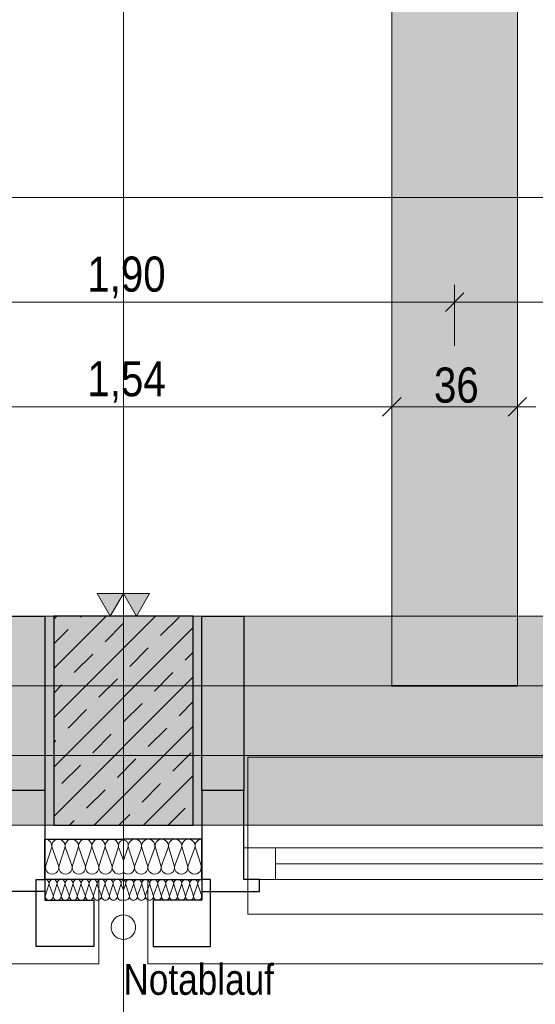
# Model space of a CAD drawing. Extents: x -720 to 300, y 62 to 1107.
# Tile 32 of 117: x -156 to -127, y 199 to 255. Entities that reach past the tile are written whole.
import ezdxf
from ezdxf.lldxf.tags import DXFTag

# ---------------------------------------------------------------- set-up
doc = ezdxf.new("R2010")
doc.units = 0
doc.layers.get('0').update_dxf_attribs({"lineweight": 35})
for name, color, linetype, lineweight, true_color in [('00_Beschriftung UZ', 3, 'Continuous', 13, 0x00ff00), ('30 -33 Aussenwände- 3 Aussenstützen', 7, 'Continuous', 50, 0x0000dd), ('30 -33 Aussenwände- 7 Fassade_ Elemente', 7, 'Continuous', 9, 0x00aacc), ('30 -35 Decken- 1 Konstruktion-Träger- Stahlbeton', 7, 'grob-A06G9FGE8I', 13, 0x33aa00), ('70 -72 Beschriftung- 1 Beschriftung allgemein', 7, 'Continuous', 9, 0xff6633), ('70 -72 Beschriftung- 2 Beschriftung Bauteile', 7, 'Continuous', 9, 0x9999ff), ('70 -76 Bemaßung- 2 Allgemein', 9, 'Continuous', 5, 0x808080)]:
    doc.layers.add(name, color=color, linetype=linetype, lineweight=lineweight, true_color=true_color)
doc.layers.add('40 -41 Abwasser_Wasser_Gas- 2 Wasser-1', color=7, linetype='Continuous', lineweight=15)
doc.layers.add('70 -71 Achsen- 1 Gebäudeachsen', color=7, linetype='STRICHPUNKT2-A06G9FGD8I', lineweight=18)
doc.layers.add('iwb_Schraffur_Unterzug', color=7, linetype='Continuous', lineweight=5, true_color=0xffffcc, plot=False)
doc.styles.get("Standard").update_dxf_attribs({"font": 'ARIALN.TTF'})
tags = doc.linetypes.add('grob-A06G9FGE8I', pattern=[14, 3, -8, 3]).pattern_tags.tags
tags[8:9] = [DXFTag(74, 4), DXFTag(75, 0), DXFTag(340, '0'), DXFTag(46, 0.0), DXFTag(50, 0.0), DXFTag(44, 0.0), DXFTag(45, 0.0)]
tags[6:7] = [DXFTag(74, 4), DXFTag(75, 0), DXFTag(340, '0'), DXFTag(46, 0.0), DXFTag(50, 0.0), DXFTag(44, 0.0), DXFTag(45, 0.0)]
tags[4:5] = [DXFTag(74, 4), DXFTag(75, 0), DXFTag(340, '0'), DXFTag(46, 0.0), DXFTag(50, 0.0), DXFTag(44, 0.0), DXFTag(45, 0.0)]
tags = doc.linetypes.add('STRICHPUNKT2-A06G9FGD8I', pattern=[12.7, 6.35, -3.175, 0, -3.175]).pattern_tags.tags
tags[10:11] = [DXFTag(74, 4), DXFTag(75, 0), DXFTag(340, '0'), DXFTag(46, 0.0), DXFTag(50, 0.0), DXFTag(44, 0.0), DXFTag(45, 0.0)]
tags[8:9] = [DXFTag(74, 4), DXFTag(75, 0), DXFTag(340, '0'), DXFTag(46, 0.0), DXFTag(50, 0.0), DXFTag(44, 0.0), DXFTag(45, 0.0)]
tags[6:7] = [DXFTag(74, 4), DXFTag(75, 0), DXFTag(340, '0'), DXFTag(46, 0.0), DXFTag(50, 0.0), DXFTag(44, 0.0), DXFTag(45, 0.0)]
tags[4:5] = [DXFTag(74, 4), DXFTag(75, 0), DXFTag(340, '0'), DXFTag(46, 0.0), DXFTag(50, 0.0), DXFTag(44, 0.0), DXFTag(45, 0.0)]

# ---------------------------------------------------------------- blocks, each defined once
blk = doc.blocks.new('Referenz-A06G9FGF8I')
at = {"layer": '00_Beschriftung UZ', "color": 0, "linetype": 'Continuous', "lineweight": 5, "ltscale": 0.13}
blk.add_line((-0.806, 220.847), (-682.312, 220.847), dxfattribs=at)
at = {"layer": '30 -33 Aussenwände- 3 Aussenstützen', "color": 0, "lineweight": 9}
for p, q in [((-154.306, 220.669), (-154.129, 220.847)), ((-154.306, 217.841), (-151.3, 220.847)), ((-154.306, 215.012), (-148.472, 220.847)), ((-152.773, 220.788), (-152.714, 220.847)), ((-148.177, 219.727), (-147.116, 220.788)), ((-151.359, 219.374), (-150.298, 220.434)), ((-154.306, 212.184), (-146.306, 220.184)), ((-154.306, 219.255), (-153.48, 220.081)), ((-153.127, 217.606), (-152.066, 218.667)), ((-149.945, 217.959), (-148.884, 219.02)), ((-146.763, 218.313), (-146.306, 218.77)), ((-148.53, 216.545), (-147.47, 217.606)), ((-154.306, 209.356), (-146.306, 217.356)), ((-154.306, 216.427), (-153.834, 216.899)), ((-151.712, 216.192), (-150.652, 217.252)), ((-150.298, 214.778), (-149.237, 215.838)), ((-147.116, 215.131), (-146.306, 215.941)), ((-153.48, 214.424), (-152.419, 215.485)), ((-152.066, 213.01), (-151.005, 214.07)), ((-151.987, 208.847), (-146.306, 214.527)), ((-148.884, 213.363), (-147.823, 214.424)), ((-154.306, 213.598), (-154.187, 213.717)), ((-150.306, 211.847), (-150.306, 213.847)), ((-147.47, 211.949), (-146.409, 213.01)), ((-153.834, 211.242), (-152.773, 212.303)), ((-151.306, 212.847), (-149.306, 212.847)), ((-150.652, 211.596), (-149.591, 212.656)), ((-149.237, 210.181), (-148.177, 211.242)), ((-149.158, 208.847), (-146.306, 211.699)), ((-152.419, 209.828), (-151.359, 210.888)), ((-150.572, 208.847), (-149.945, 209.474)), ((-147.744, 208.847), (-146.763, 209.828)), ((-153.401, 208.847), (-153.127, 209.121)), ((-146.33, 208.847), (-146.306, 208.87))]:
    blk.add_line(p, q, dxfattribs=at)
at = {"layer": '30 -33 Aussenwände- 3 Aussenstützen', "color": 0, "linetype": 'Continuous', "lineweight": -2, "ltscale": 0.25}
for p, q in [((-154.306, 220.847), (-154.306, 208.847)), ((-146.306, 220.847), (-154.306, 220.847)), ((-146.306, 208.847), (-146.306, 220.847)), ((-154.306, 208.847), (-146.306, 208.847))]:
    blk.add_line(p, q, dxfattribs=at)
at = {"layer": '30 -33 Aussenwände- 7 Fassade_ Elemente', "color": 0, "linetype": 'Continuous', "ltscale": 0.13}
for p, q in [((-154.806, 220.847), (-297.806, 220.847)), ((-154.806, 205.747), (-154.806, 220.847)), ((-145.806, 220.847), (-145.806, 205.747)), ((-2.806, 220.847), (-145.806, 220.847)), ((-150.306, 211.847), (-150.306, 213.847)), ((-151.306, 212.847), (-149.306, 212.847)), ((-154.436, 207.547), (-154.758, 206.547)), ((-154.029, 206.547), (-154.399, 207.547)), ((-153.67, 207.547), (-153.992, 206.547)), ((-153.263, 206.547), (-153.633, 207.547)), ((-152.904, 207.547), (-153.226, 206.547)), ((-152.497, 206.547), (-152.867, 207.547)), ((-152.138, 207.547), (-152.46, 206.547)), ((-151.731, 206.547), (-152.101, 207.547)), ((-151.372, 207.547), (-151.694, 206.547)), ((-150.965, 206.547), (-151.335, 207.547)), ((-150.606, 207.547), (-150.927, 206.547)), ((-150.569, 207.547), (-150.306, 206.836)), ((-150.043, 207.547), (-150.306, 206.836)), ((-150.006, 207.547), (-149.684, 206.547)), ((-149.647, 206.547), (-149.277, 207.547)), ((-149.24, 207.547), (-148.918, 206.547)), ((-148.881, 206.547), (-148.511, 207.547)), ((-148.474, 207.547), (-148.152, 206.547)), ((-148.115, 206.547), (-147.745, 207.547)), ((-147.708, 207.547), (-147.386, 206.547)), ((-147.349, 206.547), (-146.979, 207.547)), ((-146.942, 207.547), (-146.62, 206.547)), ((-146.583, 206.547), (-146.213, 207.547)), ((-146.176, 207.547), (-145.854, 206.547)), ((-143.406, 205.747), (-143.406, 207.547)), ((-143.406, 207.547), (-98.939, 207.547)), ((-151.706, 205.747), (-154.806, 205.747)), ((-151.706, 200.907), (-151.706, 205.747)), ((-145.806, 205.747), (-148.906, 205.747)), ((-148.906, 205.747), (-148.906, 200.907)), ((-98.939, 205.747), (-143.406, 205.747)), ((-154.584, 205.446), (-154.776, 204.846)), ((-154.339, 204.847), (-154.562, 205.446)), ((-154.124, 205.447), (-154.317, 204.847)), ((-153.88, 204.847), (-154.102, 205.447)), ((-153.665, 205.447), (-153.857, 204.847)), ((-153.42, 204.847), (-153.642, 205.447)), ((-153.205, 205.447), (-153.398, 204.847)), ((-152.96, 204.848), (-153.183, 205.447)), ((-152.746, 205.448), (-152.938, 204.848)), ((-152.501, 204.848), (-152.723, 205.448)), ((-152.286, 205.448), (-152.478, 204.848)), ((-152.041, 204.848), (-152.263, 205.448)), ((-151.826, 205.449), (-152.019, 204.848)), ((-151.582, 204.849), (-151.804, 205.449)), ((-151.367, 205.449), (-151.559, 204.849)), ((-151.122, 204.849), (-151.344, 205.449)), ((-150.907, 205.449), (-151.099, 204.849)), ((-150.662, 204.849), (-150.885, 205.449)), ((-150.447, 205.45), (-150.64, 204.849)), ((-150.425, 205.45), (-150.306, 205.128)), ((-150.187, 205.45), (-150.306, 205.128)), ((-150.164, 205.45), (-149.972, 204.849)), ((-149.95, 204.849), (-149.727, 205.449)), ((-149.705, 205.449), (-149.512, 204.849)), ((-149.49, 204.849), (-149.268, 205.449)), ((-149.245, 205.449), (-149.053, 204.849)), ((-149.03, 204.849), (-148.808, 205.449)), ((-148.786, 205.449), (-148.593, 204.848)), ((-148.571, 204.848), (-148.348, 205.448)), ((-148.326, 205.448), (-148.134, 204.848)), ((-148.111, 204.848), (-147.889, 205.448)), ((-147.866, 205.448), (-147.674, 204.848)), ((-147.651, 204.848), (-147.429, 205.447)), ((-147.407, 205.447), (-147.214, 204.847)), ((-147.192, 204.847), (-146.97, 205.447)), ((-146.947, 205.447), (-146.755, 204.847)), ((-146.732, 204.847), (-146.51, 205.447)), ((-146.487, 205.447), (-146.295, 204.847)), ((-146.273, 204.847), (-146.05, 205.446)), ((-146.028, 205.446), (-145.835, 204.846)), ((-300.906, 200.907), (-151.706, 200.907)), ((-148.906, 200.907), (0.294, 200.907))]:
    blk.add_line(p, q, dxfattribs=at)
at = {"layer": '30 -33 Aussenwände- 7 Fassade_ Elemente', "color": 0, "linetype": 'Continuous', "lineweight": -2, "ltscale": 0.25}
for p, q in [((-157.206, 220.847), (-154.806, 220.847)), ((-154.806, 220.847), (-154.806, 210.847)), ((-145.806, 220.847), (-143.406, 220.847)), ((-145.806, 210.847), (-145.806, 220.847)), ((-143.406, 220.847), (-143.406, 210.847)), ((-154.806, 210.847), (-157.206, 210.847)), ((-154.806, 210.847), (-154.806, 205.047)), ((-143.406, 210.847), (-145.806, 210.847)), ((-145.806, 210.847), (-145.806, 205.047)), ((-143.406, 205.747), (-143.406, 210.847)), ((-154.806, 205.747), (-154.806, 208.047)), ((-154.806, 208.047), (-150.306, 208.047)), ((-145.806, 208.047), (-150.306, 208.047)), ((-145.806, 205.747), (-145.806, 208.047)), ((-155.306, 201.907), (-155.306, 205.747)), ((-155.306, 205.747), (-154.806, 205.747)), ((-150.306, 205.747), (-154.806, 205.747)), ((-154.806, 205.747), (-154.806, 204.547)), ((-150.306, 205.747), (-145.806, 205.747)), ((-145.806, 205.747), (-145.806, 204.547)), ((-145.306, 205.747), (-145.806, 205.747)), ((-145.306, 201.907), (-145.306, 205.747)), ((-142.506, 205.747), (-143.406, 205.747)), ((-142.506, 205.047), (-142.506, 205.747)), ((-154.806, 205.047), (-158.106, 205.047)), ((-145.806, 205.047), (-142.506, 205.047)), ((-154.806, 204.547), (-152.006, 204.547)), ((-152.006, 204.547), (-152.006, 201.907)), ((-148.606, 204.547), (-148.606, 201.907)), ((-145.806, 204.547), (-148.606, 204.547)), ((-152.006, 201.907), (-155.306, 201.907)), ((-148.606, 201.907), (-145.306, 201.907))]:
    blk.add_line(p, q, dxfattribs=at)
at = {"layer": '30 -33 Aussenwände- 7 Fassade_ Elemente', "color": 0}
for p, q in [((-143.173, 212.747), (-143.173, 207.547)), ((-99.173, 212.747), (-143.173, 212.747)), ((-143.173, 207.547), (-143.173, 205.747)), ((-141.573, 207.547), (-143.173, 207.547)), ((-141.573, 207.547), (-100.773, 207.547)), ((-141.573, 205.747), (-141.573, 207.547)), ((-141.573, 206.647), (-100.773, 206.647)), ((-143.173, 203.747), (-143.173, 205.747)), ((-143.173, 205.747), (-141.573, 205.747)), ((-100.773, 205.747), (-141.573, 205.747)), ((-99.173, 203.747), (-143.173, 203.747))]:
    blk.add_line(p, q, dxfattribs=at)
at = {"layer": '30 -33 Aussenwände- 7 Fassade_ Elemente', "color": 0, "linetype": 'Continuous', "lineweight": 18, "ltscale": 0.18}
for p, q in [((-143.406, 205.747), (-143.406, 207.547)), ((-143.406, 207.547), (-141.573, 207.547)), ((-141.573, 207.547), (-141.573, 205.747)), ((-100.773, 206.647), (-141.573, 206.647)), ((-141.573, 205.747), (-143.406, 205.747))]:
    blk.add_line(p, q, dxfattribs=at)
at = {"layer": '30 -33 Aussenwände- 7 Fassade_ Elemente', "color": 0, "linetype": 'Continuous', "ltscale": 0.13}
for centre, major_axis, end_param in [((-154.801, 207.664), (0.364, -0.117), 1.896254), ((-154.035, 207.664), (0.364, -0.117), 3.764652), ((-153.269, 207.664), (0.364, -0.117), 3.764652), ((-152.502, 207.664), (0.364, -0.117), 3.764652), ((-152.502, 207.664), (-0.225, 0.31), 1.254884), ((-152.502, 207.664), (0.225, 0.31), 1.254884), ((-152.502, 207.664), (0.364, -0.117), 1.254884), ((-151.736, 207.664), (0.364, -0.117), 3.764652), ((-151.736, 207.664), (-0.225, 0.31), 1.254884), ((-151.736, 207.664), (0.225, 0.31), 1.254884), ((-151.736, 207.664), (0.364, -0.117), 1.254884), ((-150.97, 207.664), (-0.225, 0.31), 1.254884), ((-150.97, 207.664), (0.225, 0.31), 1.254884), ((-150.97, 207.664), (0.364, -0.117), 1.254884), ((-150.204, 207.664), (-0.102, 0.369), 1.613483), ((-150.408, 207.664), (0.364, -0.117), 1.613483), ((-149.642, 207.664), (-0.225, 0.31), 1.254884), ((-149.642, 207.664), (0.225, 0.31), 1.254884), ((-149.642, 207.664), (0.364, -0.117), 1.254884), ((-148.876, 207.664), (0.364, -0.117), 3.764652), ((-148.876, 207.664), (-0.225, 0.31), 1.254884), ((-148.876, 207.664), (0.225, 0.31), 1.254884), ((-148.876, 207.664), (0.364, -0.117), 1.254884), ((-148.109, 207.664), (0.364, -0.117), 3.764652), ((-148.109, 207.664), (-0.225, 0.31), 1.254884), ((-148.109, 207.664), (0.225, 0.31), 1.254884), ((-148.109, 207.664), (0.364, -0.117), 1.254884), ((-147.343, 207.664), (0.364, -0.117), 3.764652), ((-146.577, 207.664), (0.364, -0.117), 3.764652), ((-145.811, 207.664), (0.005, 0.383), 1.896254), ((-154.393, 206.429), (-0.364, 0.117), 3.765224), ((-153.627, 206.429), (-0.364, 0.117), 3.765224), ((-152.861, 206.429), (-0.364, 0.117), 3.765224), ((-152.095, 206.429), (-0.364, 0.117), 1.255075), ((-152.095, 206.429), (-0.364, 0.117), 3.765224), ((-152.095, 206.429), (-0.225, -0.31), 1.255075), ((-152.095, 206.429), (0.225, -0.31), 1.255075), ((-151.329, 206.429), (-0.364, 0.117), 1.255075), ((-151.329, 206.429), (-0.364, 0.117), 3.765224), ((-151.329, 206.429), (-0.225, -0.31), 1.255075), ((-151.329, 206.429), (0.225, -0.31), 1.255075), ((-150.563, 206.429), (-0.364, 0.117), 2.619647), ((-150.049, 206.429), (-0.257, -0.283), 2.619647), ((-149.283, 206.429), (-0.364, 0.117), 3.765224), ((-149.283, 206.429), (-0.364, 0.117), 1.255075), ((-149.283, 206.429), (-0.225, -0.31), 1.255075), ((-149.283, 206.429), (0.225, -0.31), 1.255075), ((-148.517, 206.429), (-0.364, 0.117), 1.255075), ((-148.517, 206.429), (-0.364, 0.117), 3.765224), ((-148.517, 206.429), (-0.225, -0.31), 1.255075), ((-148.517, 206.429), (0.225, -0.31), 1.255075), ((-147.751, 206.429), (-0.364, 0.117), 3.765224), ((-146.985, 206.429), (-0.364, 0.117), 3.765224), ((-146.218, 206.429), (-0.364, 0.117), 3.765224), ((-154.803, 205.517), (0.219, -0.07), 1.896254), ((-154.343, 205.517), (0.219, -0.07), 3.764652), ((-153.883, 205.517), (0.219, -0.07), 3.764652), ((-153.424, 205.518), (0.219, -0.07), 3.764652), ((-152.964, 205.518), (0.219, -0.07), 3.764652), ((-152.505, 205.518), (0.219, -0.07), 3.764652), ((-152.045, 205.519), (0.219, -0.07), 3.764652), ((-151.585, 205.519), (0.219, -0.07), 3.764652), ((-151.585, 205.519), (-0.135, 0.186), 1.254884), ((-151.585, 205.519), (0.135, 0.186), 1.254884), ((-151.585, 205.519), (0.219, -0.07), 1.254884), ((-151.126, 205.519), (0.219, -0.07), 3.764652), ((-151.126, 205.519), (-0.135, 0.186), 1.254884), ((-151.126, 205.519), (0.135, 0.186), 1.254884), ((-151.126, 205.519), (0.219, -0.07), 1.254884), ((-150.666, 205.52), (-0.135, 0.186), 1.254884), ((-150.666, 205.52), (0.135, 0.186), 1.254884), ((-150.666, 205.52), (0.219, -0.07), 1.254884), ((-150.206, 205.52), (-0.1, 0.207), 1.434048), ((-150.405, 205.52), (0.219, -0.071), 1.434048), ((-149.946, 205.52), (-0.135, 0.186), 1.254884), ((-149.946, 205.52), (0.135, 0.186), 1.254884), ((-149.946, 205.52), (0.219, -0.071), 1.254884), ((-149.486, 205.519), (0.219, -0.071), 3.764652), ((-149.486, 205.519), (-0.135, 0.186), 1.254884), ((-149.486, 205.519), (0.135, 0.186), 1.254884), ((-149.486, 205.519), (0.219, -0.071), 1.254884), ((-149.027, 205.519), (0.219, -0.071), 3.764652), ((-149.027, 205.519), (-0.135, 0.186), 1.254884), ((-149.027, 205.519), (0.135, 0.186), 1.254884), ((-149.027, 205.519), (0.219, -0.071), 1.254884), ((-148.567, 205.519), (0.219, -0.071), 3.764652), ((-148.107, 205.518), (0.219, -0.071), 3.764652), ((-147.648, 205.518), (0.219, -0.071), 3.764652), ((-147.188, 205.518), (0.219, -0.071), 3.764652), ((-146.728, 205.517), (0.219, -0.071), 3.764652), ((-146.269, 205.517), (0.219, -0.071), 3.764652), ((-145.809, 205.517), (0.003, 0.23), 1.896254), ((-154.558, 204.776), (-0.219, 0.07), 3.765224), ((-154.098, 204.776), (-0.219, 0.07), 3.765224), ((-153.639, 204.777), (-0.219, 0.07), 3.765224), ((-153.179, 204.777), (-0.219, 0.07), 3.765224), ((-152.719, 204.777), (-0.219, 0.07), 3.765224), ((-152.26, 204.778), (-0.219, 0.07), 3.765224), ((-151.8, 204.778), (-0.219, 0.07), 3.765224), ((-151.34, 204.778), (-0.219, 0.07), 1.255075), ((-151.34, 204.778), (-0.219, 0.07), 3.765224), ((-151.34, 204.778), (-0.135, -0.186), 1.255075), ((-151.34, 204.778), (0.135, -0.186), 1.255075), ((-150.881, 204.779), (-0.219, 0.07), 3.765224), ((-150.881, 204.779), (-0.219, 0.07), 1.255075), ((-150.881, 204.779), (-0.135, -0.186), 1.255075), ((-150.881, 204.779), (0.135, -0.186), 1.255075), ((-150.421, 204.779), (-0.219, 0.07), 2.411197), ((-150.191, 204.779), (-0.116, -0.198), 2.411197), ((-149.731, 204.779), (-0.219, 0.071), 1.255075), ((-149.731, 204.779), (-0.219, 0.071), 3.765224), ((-149.731, 204.779), (-0.135, -0.186), 1.255075), ((-149.731, 204.779), (0.135, -0.186), 1.255075), ((-149.271, 204.778), (-0.219, 0.071), 3.765224), ((-149.271, 204.778), (-0.219, 0.071), 1.255075), ((-149.271, 204.778), (-0.135, -0.186), 1.255075), ((-149.271, 204.778), (0.135, -0.186), 1.255075), ((-148.812, 204.778), (-0.219, 0.071), 3.765224), ((-148.352, 204.778), (-0.219, 0.071), 3.765224), ((-147.893, 204.777), (-0.219, 0.071), 3.765224), ((-147.433, 204.777), (-0.219, 0.071), 3.765224), ((-146.973, 204.777), (-0.219, 0.071), 3.765224), ((-146.514, 204.776), (-0.219, 0.071), 3.765224), ((-146.054, 204.776), (-0.219, 0.071), 3.765224)]:
    blk.add_ellipse(centre, major_axis=major_axis, ratio=1, start_param=0, end_param=end_param, dxfattribs=at)
at = {"layer": '30 -35 Decken- 1 Konstruktion-Träger- Stahlbeton', "color": 0}
for p, q in [((-134.906, 216.847), (-134.906, 763.847)), ((-127.706, 216.847), (-127.706, 763.847)), ((5.694, 216.847), (-682.312, 216.847)), ((5.694, 208.847), (-682.312, 208.847))]:
    blk.add_line(p, q, dxfattribs=at)
at = {"layer": '30 -35 Decken- 1 Konstruktion-Träger- Stahlbeton', "color": 0, "linetype": 'Continuous', "lineweight": 35, "ltscale": 0.35}
blk.add_line((-134.906, 216.847), (-127.706, 216.847), dxfattribs=at)
at = {"layer": '40 -41 Abwasser_Wasser_Gas- 2 Wasser-1', "color": 0, "linetype": 'Continuous', "ltscale": 0.15}
for p, q in [((-150.961, 203.253), (-150.934, 203.316)), ((-150.961, 203.253), (-150.934, 203.316)), ((-150.934, 203.316), (-150.9, 203.376)), ((-150.934, 203.316), (-150.9, 203.376)), ((-150.9, 203.376), (-150.861, 203.433)), ((-150.9, 203.376), (-150.861, 203.433)), ((-150.861, 203.433), (-150.817, 203.485)), ((-150.861, 203.433), (-150.817, 203.485)), ((-150.817, 203.485), (-150.768, 203.533)), ((-150.817, 203.485), (-150.768, 203.533)), ((-150.768, 203.533), (-150.714, 203.576)), ((-150.768, 203.533), (-150.714, 203.576)), ((-150.714, 203.576), (-150.656, 203.613)), ((-150.714, 203.576), (-150.656, 203.613)), ((-150.656, 203.613), (-150.595, 203.644)), ((-150.656, 203.613), (-150.595, 203.644)), ((-150.595, 203.644), (-150.531, 203.67)), ((-150.595, 203.644), (-150.531, 203.67)), ((-150.531, 203.67), (-150.465, 203.688)), ((-150.531, 203.67), (-150.465, 203.688)), ((-150.465, 203.688), (-150.397, 203.701)), ((-150.465, 203.688), (-150.397, 203.701)), ((-150.397, 203.701), (-150.329, 203.706)), ((-150.397, 203.701), (-150.329, 203.706)), ((-150.329, 203.706), (-150.26, 203.705)), ((-150.329, 203.706), (-150.26, 203.705)), ((-150.26, 203.705), (-150.192, 203.697)), ((-150.26, 203.705), (-150.192, 203.697)), ((-150.192, 203.697), (-150.125, 203.683)), ((-150.192, 203.697), (-150.125, 203.683)), ((-150.125, 203.683), (-150.059, 203.662)), ((-150.125, 203.683), (-150.059, 203.662)), ((-150.059, 203.662), (-149.996, 203.634)), ((-150.059, 203.662), (-149.996, 203.634)), ((-149.996, 203.634), (-149.936, 203.601)), ((-149.996, 203.634), (-149.936, 203.601)), ((-149.936, 203.601), (-149.88, 203.562)), ((-149.936, 203.601), (-149.88, 203.562)), ((-149.88, 203.562), (-149.827, 203.518)), ((-149.88, 203.562), (-149.827, 203.518)), ((-149.827, 203.518), (-149.78, 203.468)), ((-149.827, 203.518), (-149.78, 203.468)), ((-149.78, 203.468), (-149.737, 203.414)), ((-149.78, 203.468), (-149.737, 203.414)), ((-149.737, 203.414), (-149.7, 203.357)), ((-149.737, 203.414), (-149.7, 203.357)), ((-149.7, 203.357), (-149.668, 203.296)), ((-149.7, 203.357), (-149.668, 203.296)), ((-149.668, 203.296), (-149.643, 203.232)), ((-149.668, 203.296), (-149.643, 203.232)), ((-151.006, 202.984), (-151.004, 203.052)), ((-151.006, 202.984), (-151.004, 203.052)), ((-151, 202.915), (-151.006, 202.984)), ((-151, 202.915), (-151.006, 202.984)), ((-151.004, 203.052), (-150.997, 203.121)), ((-151.004, 203.052), (-150.997, 203.121)), ((-150.988, 202.848), (-151, 202.915)), ((-150.988, 202.848), (-151, 202.915)), ((-150.997, 203.121), (-150.982, 203.188)), ((-150.997, 203.121), (-150.982, 203.188)), ((-150.969, 202.782), (-150.988, 202.848)), ((-150.969, 202.782), (-150.988, 202.848)), ((-150.982, 203.188), (-150.961, 203.253)), ((-150.982, 203.188), (-150.961, 203.253)), ((-150.944, 202.718), (-150.969, 202.782)), ((-150.944, 202.718), (-150.969, 202.782)), ((-150.912, 202.657), (-150.944, 202.718)), ((-150.912, 202.657), (-150.944, 202.718)), ((-150.306, 203.007), (-150.306, 199.167)), ((-150.306, 203.007), (-150.306, 199.167)), ((-149.678, 202.697), (-149.712, 202.637)), ((-149.678, 202.697), (-149.712, 202.637)), ((-149.651, 202.76), (-149.678, 202.697)), ((-149.651, 202.76), (-149.678, 202.697)), ((-149.63, 202.826), (-149.651, 202.76)), ((-149.63, 202.826), (-149.651, 202.76)), ((-149.643, 203.232), (-149.624, 203.166)), ((-149.643, 203.232), (-149.624, 203.166)), ((-149.615, 202.893), (-149.63, 202.826)), ((-149.615, 202.893), (-149.63, 202.826)), ((-149.624, 203.166), (-149.612, 203.098)), ((-149.624, 203.166), (-149.612, 203.098)), ((-149.607, 202.961), (-149.615, 202.893)), ((-149.607, 202.961), (-149.615, 202.893)), ((-149.612, 203.098), (-149.606, 203.03)), ((-149.612, 203.098), (-149.606, 203.03)), ((-149.606, 203.03), (-149.607, 202.961)), ((-149.606, 203.03), (-149.607, 202.961)), ((-150.875, 202.599), (-150.912, 202.657)), ((-150.875, 202.599), (-150.912, 202.657)), ((-150.832, 202.545), (-150.875, 202.599)), ((-150.832, 202.545), (-150.875, 202.599)), ((-150.784, 202.496), (-150.832, 202.545)), ((-150.784, 202.496), (-150.832, 202.545)), ((-150.732, 202.451), (-150.784, 202.496)), ((-150.732, 202.451), (-150.784, 202.496)), ((-150.676, 202.412), (-150.732, 202.451)), ((-150.676, 202.412), (-150.732, 202.451)), ((-150.616, 202.379), (-150.676, 202.412)), ((-150.616, 202.379), (-150.676, 202.412)), ((-150.553, 202.352), (-150.616, 202.379)), ((-150.553, 202.352), (-150.616, 202.379)), ((-150.487, 202.331), (-150.553, 202.352)), ((-150.487, 202.331), (-150.553, 202.352)), ((-150.42, 202.316), (-150.487, 202.331)), ((-150.42, 202.316), (-150.487, 202.331)), ((-150.352, 202.308), (-150.42, 202.316)), ((-150.352, 202.308), (-150.42, 202.316)), ((-150.283, 202.307), (-150.352, 202.308)), ((-150.283, 202.307), (-150.352, 202.308)), ((-150.215, 202.313), (-150.283, 202.307)), ((-150.215, 202.313), (-150.283, 202.307)), ((-150.147, 202.325), (-150.215, 202.313)), ((-150.147, 202.325), (-150.215, 202.313)), ((-150.081, 202.344), (-150.147, 202.325)), ((-150.081, 202.344), (-150.147, 202.325)), ((-150.017, 202.369), (-150.081, 202.344)), ((-150.017, 202.369), (-150.081, 202.344)), ((-149.956, 202.4), (-150.017, 202.369)), ((-149.956, 202.4), (-150.017, 202.369)), ((-149.898, 202.438), (-149.956, 202.4)), ((-149.898, 202.438), (-149.956, 202.4)), ((-149.844, 202.48), (-149.898, 202.438)), ((-149.844, 202.48), (-149.898, 202.438)), ((-149.795, 202.528), (-149.844, 202.48)), ((-149.795, 202.528), (-149.844, 202.48)), ((-149.751, 202.581), (-149.795, 202.528)), ((-149.751, 202.581), (-149.795, 202.528)), ((-149.712, 202.637), (-149.751, 202.581)), ((-149.712, 202.637), (-149.751, 202.581))]:
    blk.add_line(p, q, dxfattribs=at)
at = {"layer": '70 -71 Achsen- 1 Gebäudeachsen', "color": 0, "linetype": 'STRICHPUNKT2-A06G9FGD8I', "ltscale": 0.18}
for p, q in [((-150.306, 1077.787), (-150.306, 78.347)), ((-682.312, 212.847), (77.244, 212.847))]:
    blk.add_line(p, q, dxfattribs=at)
at = {"layer": '70 -72 Beschriftung- 1 Beschriftung allgemein', "color": 0, "linetype": 'Continuous', "ltscale": 0.13}
blk.add_line((-150.306, 203.007), (-150.306, 190.818), dxfattribs=at)
at = {"layer": '70 -72 Beschriftung- 2 Beschriftung Bauteile', "color": 0}
for p, q in [((-151.056, 220.847), (-151.806, 222.146)), ((-151.806, 222.146), (-150.306, 222.146)), ((-150.306, 222.146), (-151.056, 220.847)), ((-149.556, 220.847), (-150.306, 222.146)), ((-150.306, 222.146), (-148.806, 222.146)), ((-148.806, 222.146), (-149.556, 220.847))]:
    blk.add_line(p, q, dxfattribs=at)
at = {"layer": '70 -72 Beschriftung- 2 Beschriftung Bauteile', "color": 0, "lineweight": 0}
for points in [[(-151.056, 220.847), (-151.806, 222.146), (-151.056, 222.146)], [(-151.056, 220.847), (-151.056, 222.146), (-150.306, 222.146)], [(-149.556, 220.847), (-150.306, 222.146), (-149.556, 222.146)], [(-149.556, 220.847), (-149.556, 222.146), (-148.806, 222.146)]]:
    blk.add_solid(points, dxfattribs=at)
at = {"layer": '70 -76 Bemaßung- 2 Allgemein', "color": 0, "linetype": 'Continuous', "ltscale": 0.13}
for p, q in [((-1.866, 244.847), (-682.312, 244.847)), ((-131.306, 236.347), (-131.306, 239.847)), ((-131.306, 236.347), (-131.306, 239.847)), ((-132.366, 238.847), (-168.246, 238.847)), ((-130.306, 238.847), (-132.366, 238.847)), ((-132.306, 238.847), (-130.246, 238.847)), ((-94.366, 238.847), (-130.246, 238.847)), ((-134.906, 230.347), (-134.906, 233.847)), ((-134.906, 230.347), (-134.906, 233.847)), ((-127.706, 230.347), (-127.706, 233.847)), ((-127.706, 230.347), (-127.706, 233.847)), ((-135.966, 232.847), (-164.646, 232.847)), ((-133.906, 232.847), (-135.966, 232.847)), ((-135.906, 232.847), (-133.846, 232.847)), ((-128.766, 232.847), (-133.846, 232.847)), ((-126.706, 232.847), (-128.766, 232.847)), ((-128.706, 232.847), (-126.646, 232.847))]:
    blk.add_line(p, q, dxfattribs=at)
at = {"layer": '70 -76 Bemaßung- 2 Allgemein', "color": 0, "linetype": 'Continuous', "lineweight": 20, "ltscale": 0.2}
for p, q in [((-130.775, 239.377), (-131.837, 238.316)), ((-131.837, 238.316), (-130.775, 239.377)), ((-135.437, 232.316), (-134.375, 233.377)), ((-134.375, 233.377), (-135.437, 232.316)), ((-127.175, 233.377), (-128.237, 232.316)), ((-128.237, 232.316), (-127.175, 233.377))]:
    blk.add_line(p, q, dxfattribs=at)
at = {"layer": '70 -72 Beschriftung- 1 Beschriftung allgemein', "color": 0, "linetype": 'Continuous', "ltscale": 0.13, "insert": (-150.306, 200.89), "char_height": 1.76205, "attachment_point": 1}
blk.add_mtext('{\\fArial Narrow;Notablauf}', dxfattribs=at)
blk.add_mtext('{\\fArial Narrow;Notablauf}', dxfattribs=at)
at = {"layer": '70 -76 Bemaßung- 2 Allgemein', "color": 0, "linetype": 'Continuous', "ltscale": 0.13, "char_height": 2.01377, "attachment_point": 1}
for s, insert in [('{\\fArial Narrow;1,90}', (-152.374, 241.462)), ('{\\fArial Narrow;1,54}', (-152.37, 235.462)), ('{\\fArial Narrow;36}', (-132.488, 235.098))]:
    blk.add_mtext(s, dxfattribs=dict(at, insert=insert))
blk = doc.blocks.new('Referenz-A06G9FGH8I')
at = {"layer": 'iwb_Schraffur_Unterzug', "linetype": 'Continuous', "ltscale": 0.13}
blk.add_hatch(color=256, dxfattribs=at).paths.add_polyline_path([(-130.906, 216.847), (-134.906, 216.847), (-134.906, 763.847), (-127.706, 763.847), (-127.706, 216.847)])
for points in [[(-682.312, 220.847), (-2.306, 220.847), (-682.312, 218.594)], [(-682.312, 218.594), (-2.306, 220.847), (-2.306, 208.847)], [(-682.312, 218.594), (-2.306, 208.847), (-682.312, 213.352)], [(-682.312, 213.352), (-2.306, 208.847), (-682.312, 208.847)]]:
    blk.add_solid(points, dxfattribs=at)

msp = doc.modelspace()

# ---------------------------------------------------------------- block references
at = {"color": 8, "lineweight": 25, "ltscale": 0.25, "true_color": 0x808080}
for name in ['Referenz-A06G9FGF8I', 'Referenz-A06G9FGH8I']:
    msp.add_blockref(name, (0, 0), dxfattribs=at)

doc.saveas('drawing.dxf')
